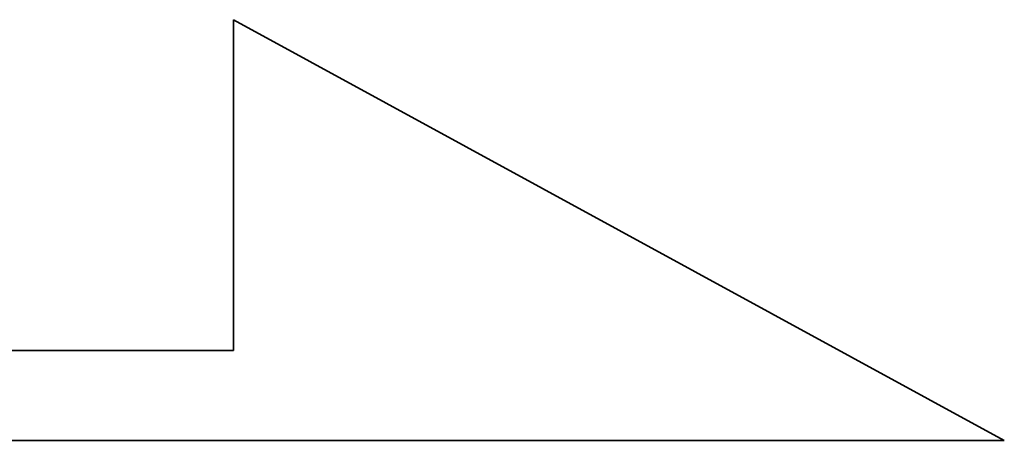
# Model space of a CAD drawing. Header units: millimetres. Extents: x -96 to 288, y -107 to 135.
# Tile 46 of 52: x 223.089 to 224.6, y 3.17 to 3.816. Entities that reach past the tile are written whole.
import ezdxf

# ---------------------------------------------------------------- set-up
doc = ezdxf.new("R2010")
doc.units = ezdxf.units.MM
doc.layers.add('DIM', color=4, linetype='Continuous')
doc.layers.add('layer 1', color=7, linetype='Continuous')

# ---------------------------------------------------------------- blocks, each defined once
blk = doc.blocks.new('TBI MOTION logo(完整正式版)')
at = {"layer": 'layer 1', "color": 22, "lineweight": 35}
blk.add_open_spline([(75.90875, -9.47875), (75.90875, -9.47875), (75.90875, -12.28625), (75.90875, -12.28625), (75.90875, -12.28625), (75.90875, -12.28625), (75.90875, -12.47875), (75.90875, -12.47875), (75.90875, -12.47875), (75.90875, -12.47875), (75.71625, -12.47875), (75.71625, -12.47875), (75.71625, -12.47875), (75.71625, -12.47875), (-88.32875, -12.47875), (-88.32875, -12.47875), (-88.32875, -12.47875), (-88.32875, -12.47875), (-88.32875, -13.29375), (-88.32875, -13.29375), (-88.32875, -13.29375), (-88.32875, -13.29375), (82.89125, -13.29375), (82.89125, -13.29375), (82.89125, -13.29375), (82.89125, -13.29375), (75.90875, -9.47875), (75.90875, -9.47875)], degree=3, knots=[0, 0, 0, 0, 0.1428571, 0.1428571, 0.1428571, 0.1428571, 0.2857143, 0.2857143, 0.2857143, 0.2857143, 0.4285714, 0.4285714, 0.4285714, 0.4285714, 0.5714286, 0.5714286, 0.5714286, 0.5714286, 0.7142857, 0.7142857, 0.7142857, 0.7142857, 0.8571429, 0.8571429, 0.8571429, 0.8571429, 1, 1, 1, 1], dxfattribs=at)

msp = doc.modelspace()

# ---------------------------------------------------------------- block references
at = {"layer": 'DIM', "color": 7, "xscale": 0.169361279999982, "yscale": 0.169361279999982, "zscale": 0.169361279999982}
msp.add_blockref('TBI MOTION logo(完整正式版)', (210.5611, 5.4218), dxfattribs=at)

doc.saveas('drawing.dxf')
